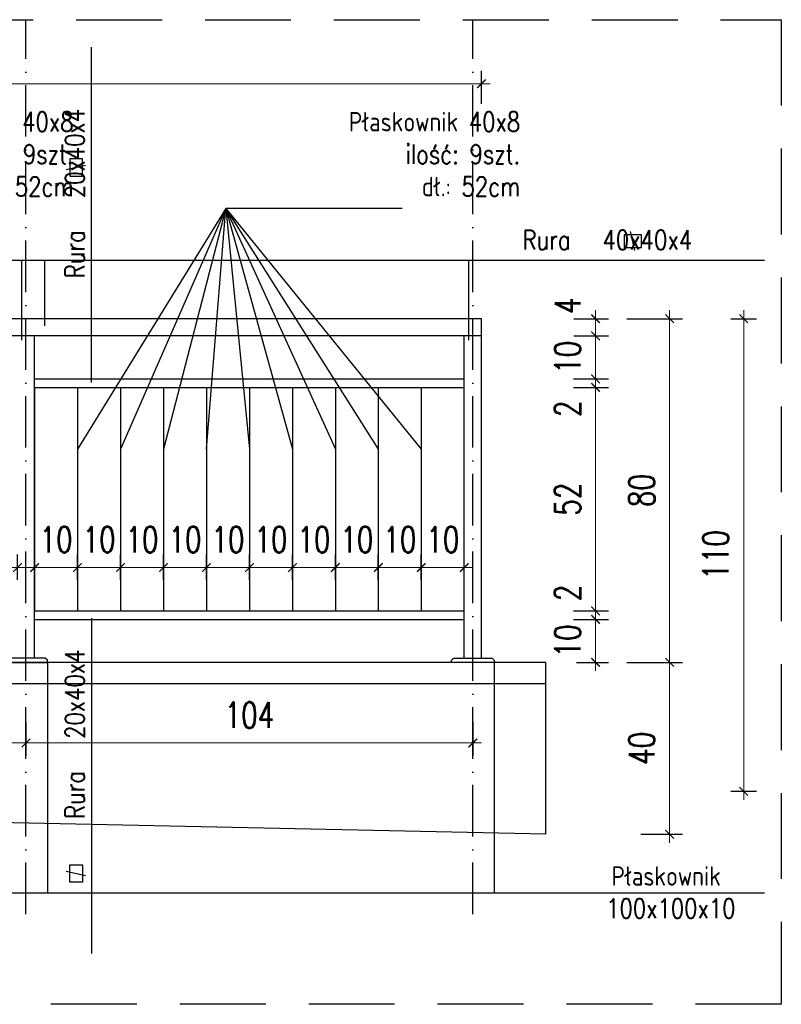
# Model space of a CAD drawing. Header units: millimetres. Extents: x 31969 to 285678, y -69766 to -1123.
# Tile 9 of 161: x 139923 to 140101, y -20531 to -20302. Entities that reach past the tile are written whole.
import ezdxf

# ---------------------------------------------------------------- set-up
doc = ezdxf.new("R2010")
doc.units = ezdxf.units.MM
for name, pattern in [('ACAD_ISO03W100', [30, 12, -18]), ('ACAD_ISO10W100', [18, 12, -3, 0, -3]), ('HIDDEN', [0.375, 0.25, -0.125])]:
    doc.linetypes.add(name, pattern=pattern)
for name, color, linetype in [('a-balustrady detal', 5, 'Continuous'), ('a-opis 2', 1, 'Continuous'), ('a-osie', 4, 'ACAD_ISO10W100'), ('a-przerywana', 250, 'HIDDEN'), ('a-widokowa', 3, 'Continuous'), ('a-wymiary', 11, 'Continuous')]:
    doc.layers.add(name, color=color, linetype=linetype)
doc.styles.add('WYMIAR', font='romans.shx', dxfattribs={"width": 0.8})
doc.styles.add('WYMIARY', font='simplex.shx', dxfattribs={"width": 0.75})
doc.dimstyles.new('MAREK50', dxfattribs={"dimtxt": 12.5, "dimasz": 5, "dimexe": 3, "dimexo": 2, "dimgap": 3.5, "dimtad": 1, "dimdec": 1, "dimdsep": 46, "dimtxsty": 'WYMIARY', "dimblk1": 'ARCHTICK', "dimblk2": 'ARCHTICK', "dimsah": 1, "dimcen": 2.5, "dimdle": 5, "dimadec": 0, "dimazin": 0, "dimtfac": 1, "dimtdec": 1, "dimtmove": 1, "dimatfit": 3, "dimldrblk": 'ARCHTICK', "dimfxl": 0, "dimtolj": 1, "dimtzin": 0, "dimarcsym": 0})

# ---------------------------------------------------------------- blocks, each defined once
blk = doc.blocks.new('_ARCHTICK')
at = {"color": 0, "linetype": 'ByBlock', "const_width": 0.15}
blk.add_lwpolyline([(-0.5, -0.5), (0.5, 0.5)], dxfattribs=at)
blk = doc.blocks.new('*D899')
at = {"layer": 'a-wymiary', "color": 0, "linetype": 'ACAD_ISO03W100', "lineweight": -2, "ltscale": 100}
blk.add_line((139936.72, -20432.33), (139936.72, -20426.44), dxfattribs=at)
at = {"layer": 'a-wymiary', "color": 0, "lineweight": -2, "ltscale": 100}
blk.add_line((139946.72, -20432.33), (139946.72, -20426.44), dxfattribs=at)
at = {"layer": 'a-wymiary', "color": 0, "lineweight": 0, "ltscale": 100}
blk.add_line((139934.72, -20429.44), (139948.72, -20429.44), dxfattribs=at)
at = {"layer": 'DEFPOINTS', "color": 0, "ltscale": 100}
for p in [(139946.72, -20429.44), (139936.72, -20434.33), (139946.72, -20434.33)]:
    blk.add_point(p, dxfattribs=at)
at = {"layer": 'a-wymiary', "color": 0, "lineweight": 0, "ltscale": 100, "xscale": 2, "yscale": 2, "zscale": 2, "rotation": 180}
blk.add_blockref('_ARCHTICK', (139936.72, -20429.44), dxfattribs=at)
at = {"layer": 'a-wymiary', "color": 0, "lineweight": 0, "ltscale": 100, "xscale": 2, "yscale": 2, "zscale": 2}
blk.add_blockref('_ARCHTICK', (139946.72, -20429.44), dxfattribs=at)
at = {"layer": 'a-wymiary', "color": 0, "ltscale": 100, "insert": (139941.72, -20422.94), "char_height": 6, "attachment_point": 5, "style": 'WYMIARY'}
blk.add_mtext('\\A1;10', dxfattribs=at)
blk = doc.blocks.new('*D900')
at = {"layer": 'a-wymiary', "color": 0, "linetype": 'ACAD_ISO03W100', "lineweight": -2, "ltscale": 100}
blk.add_line((139966.72, -20432.33), (139966.72, -20426.44), dxfattribs=at)
at = {"layer": 'a-wymiary', "color": 0, "lineweight": -2, "ltscale": 100}
blk.add_line((139976.72, -20432.33), (139976.72, -20426.44), dxfattribs=at)
at = {"layer": 'a-wymiary', "color": 0, "lineweight": 0, "ltscale": 100}
blk.add_line((139964.72, -20429.44), (139978.72, -20429.44), dxfattribs=at)
at = {"layer": 'DEFPOINTS', "color": 0, "ltscale": 100}
for p in [(139976.72, -20429.44), (139966.72, -20434.33), (139976.72, -20434.33)]:
    blk.add_point(p, dxfattribs=at)
at = {"layer": 'a-wymiary', "color": 0, "lineweight": 0, "ltscale": 100, "xscale": 2, "yscale": 2, "zscale": 2, "rotation": 180}
blk.add_blockref('_ARCHTICK', (139966.72, -20429.44), dxfattribs=at)
at = {"layer": 'a-wymiary', "color": 0, "lineweight": 0, "ltscale": 100, "xscale": 2, "yscale": 2, "zscale": 2}
blk.add_blockref('_ARCHTICK', (139976.72, -20429.44), dxfattribs=at)
at = {"layer": 'a-wymiary', "color": 0, "ltscale": 100, "insert": (139971.72, -20422.94), "char_height": 6, "attachment_point": 5, "style": 'WYMIARY'}
blk.add_mtext('\\A1;10', dxfattribs=at)
blk = doc.blocks.new('*D901')
at = {"layer": 'a-wymiary', "color": 0, "linetype": 'ACAD_ISO03W100', "lineweight": -2, "ltscale": 100}
blk.add_line((139976.72, -20432.33), (139976.72, -20426.44), dxfattribs=at)
at = {"layer": 'a-wymiary', "color": 0, "lineweight": -2, "ltscale": 100}
blk.add_line((139986.72, -20432.33), (139986.72, -20426.44), dxfattribs=at)
at = {"layer": 'a-wymiary', "color": 0, "lineweight": 0, "ltscale": 100}
blk.add_line((139974.72, -20429.44), (139988.72, -20429.44), dxfattribs=at)
at = {"layer": 'DEFPOINTS', "color": 0, "ltscale": 100}
for p in [(139986.72, -20429.44), (139976.72, -20434.33), (139986.72, -20434.33)]:
    blk.add_point(p, dxfattribs=at)
at = {"layer": 'a-wymiary', "color": 0, "lineweight": 0, "ltscale": 100, "xscale": 2, "yscale": 2, "zscale": 2, "rotation": 180}
blk.add_blockref('_ARCHTICK', (139976.72, -20429.44), dxfattribs=at)
at = {"layer": 'a-wymiary', "color": 0, "lineweight": 0, "ltscale": 100, "xscale": 2, "yscale": 2, "zscale": 2}
blk.add_blockref('_ARCHTICK', (139986.72, -20429.44), dxfattribs=at)
at = {"layer": 'a-wymiary', "color": 0, "ltscale": 100, "insert": (139981.72, -20422.94), "char_height": 6, "attachment_point": 5, "style": 'WYMIARY'}
blk.add_mtext('\\A1;10', dxfattribs=at)
blk = doc.blocks.new('*D902')
at = {"layer": 'a-wymiary', "color": 0, "linetype": 'ACAD_ISO03W100', "lineweight": -2, "ltscale": 100}
blk.add_line((139986.72, -20432.33), (139986.72, -20426.44), dxfattribs=at)
at = {"layer": 'a-wymiary', "color": 0, "lineweight": -2, "ltscale": 100}
blk.add_line((139996.72, -20432.33), (139996.72, -20426.44), dxfattribs=at)
at = {"layer": 'a-wymiary', "color": 0, "lineweight": 0, "ltscale": 100}
blk.add_line((139984.72, -20429.44), (139998.72, -20429.44), dxfattribs=at)
at = {"layer": 'DEFPOINTS', "color": 0, "ltscale": 100}
for p in [(139996.72, -20429.44), (139986.72, -20434.33), (139996.72, -20434.33)]:
    blk.add_point(p, dxfattribs=at)
at = {"layer": 'a-wymiary', "color": 0, "lineweight": 0, "ltscale": 100, "xscale": 2, "yscale": 2, "zscale": 2, "rotation": 180}
blk.add_blockref('_ARCHTICK', (139986.72, -20429.44), dxfattribs=at)
at = {"layer": 'a-wymiary', "color": 0, "lineweight": 0, "ltscale": 100, "xscale": 2, "yscale": 2, "zscale": 2}
blk.add_blockref('_ARCHTICK', (139996.72, -20429.44), dxfattribs=at)
at = {"layer": 'a-wymiary', "color": 0, "ltscale": 100, "insert": (139991.72, -20422.94), "char_height": 6, "attachment_point": 5, "style": 'WYMIARY'}
blk.add_mtext('\\A1;10', dxfattribs=at)
blk = doc.blocks.new('*D903')
at = {"layer": 'a-wymiary', "color": 0, "linetype": 'ACAD_ISO03W100', "lineweight": -2, "ltscale": 100}
blk.add_line((139996.72, -20432.33), (139996.72, -20426.44), dxfattribs=at)
at = {"layer": 'a-wymiary', "color": 0, "lineweight": -2, "ltscale": 100}
blk.add_line((140006.72, -20432.33), (140006.72, -20426.44), dxfattribs=at)
at = {"layer": 'a-wymiary', "color": 0, "lineweight": 0, "ltscale": 100}
blk.add_line((139994.72, -20429.44), (140008.72, -20429.44), dxfattribs=at)
at = {"layer": 'DEFPOINTS', "color": 0, "ltscale": 100}
for p in [(140006.72, -20429.44), (139996.72, -20434.33), (140006.72, -20434.33)]:
    blk.add_point(p, dxfattribs=at)
at = {"layer": 'a-wymiary', "color": 0, "lineweight": 0, "ltscale": 100, "xscale": 2, "yscale": 2, "zscale": 2, "rotation": 180}
blk.add_blockref('_ARCHTICK', (139996.72, -20429.44), dxfattribs=at)
at = {"layer": 'a-wymiary', "color": 0, "lineweight": 0, "ltscale": 100, "xscale": 2, "yscale": 2, "zscale": 2}
blk.add_blockref('_ARCHTICK', (140006.72, -20429.44), dxfattribs=at)
at = {"layer": 'a-wymiary', "color": 0, "ltscale": 100, "insert": (140001.72, -20422.94), "char_height": 6, "attachment_point": 5, "style": 'WYMIARY'}
blk.add_mtext('\\A1;10', dxfattribs=at)
blk = doc.blocks.new('*D904')
at = {"layer": 'a-wymiary', "color": 0, "linetype": 'ACAD_ISO03W100', "lineweight": -2, "ltscale": 100}
blk.add_line((140006.72, -20432.33), (140006.72, -20426.44), dxfattribs=at)
at = {"layer": 'a-wymiary', "color": 0, "lineweight": -2, "ltscale": 100}
blk.add_line((140016.72, -20432.33), (140016.72, -20426.44), dxfattribs=at)
at = {"layer": 'a-wymiary', "color": 0, "lineweight": 0, "ltscale": 100}
blk.add_line((140004.72, -20429.44), (140018.72, -20429.44), dxfattribs=at)
at = {"layer": 'DEFPOINTS', "color": 0, "ltscale": 100}
for p in [(140016.72, -20429.44), (140006.72, -20434.33), (140016.72, -20434.33)]:
    blk.add_point(p, dxfattribs=at)
at = {"layer": 'a-wymiary', "color": 0, "lineweight": 0, "ltscale": 100, "xscale": 2, "yscale": 2, "zscale": 2, "rotation": 180}
blk.add_blockref('_ARCHTICK', (140006.72, -20429.44), dxfattribs=at)
at = {"layer": 'a-wymiary', "color": 0, "lineweight": 0, "ltscale": 100, "xscale": 2, "yscale": 2, "zscale": 2}
blk.add_blockref('_ARCHTICK', (140016.72, -20429.44), dxfattribs=at)
at = {"layer": 'a-wymiary', "color": 0, "ltscale": 100, "insert": (140011.72, -20422.94), "char_height": 6, "attachment_point": 5, "style": 'WYMIARY'}
blk.add_mtext('\\A1;10', dxfattribs=at)
blk = doc.blocks.new('*D905')
at = {"layer": 'a-wymiary', "color": 0, "linetype": 'ACAD_ISO03W100', "lineweight": -2, "ltscale": 100}
blk.add_line((140016.72, -20432.33), (140016.72, -20426.44), dxfattribs=at)
at = {"layer": 'a-wymiary', "color": 0, "lineweight": -2, "ltscale": 100}
blk.add_line((140026.72, -20432.33), (140026.72, -20426.44), dxfattribs=at)
at = {"layer": 'a-wymiary', "color": 0, "lineweight": 0, "ltscale": 100}
blk.add_line((140014.72, -20429.44), (140028.72, -20429.44), dxfattribs=at)
at = {"layer": 'DEFPOINTS', "color": 0, "ltscale": 100}
for p in [(140026.72, -20429.44), (140016.72, -20434.33), (140026.72, -20434.33)]:
    blk.add_point(p, dxfattribs=at)
at = {"layer": 'a-wymiary', "color": 0, "lineweight": 0, "ltscale": 100, "xscale": 2, "yscale": 2, "zscale": 2, "rotation": 180}
blk.add_blockref('_ARCHTICK', (140016.72, -20429.44), dxfattribs=at)
at = {"layer": 'a-wymiary', "color": 0, "lineweight": 0, "ltscale": 100, "xscale": 2, "yscale": 2, "zscale": 2}
blk.add_blockref('_ARCHTICK', (140026.72, -20429.44), dxfattribs=at)
at = {"layer": 'a-wymiary', "color": 0, "ltscale": 100, "insert": (140021.72, -20422.94), "char_height": 6, "attachment_point": 5, "style": 'WYMIARY'}
blk.add_mtext('\\A1;10', dxfattribs=at)
blk = doc.blocks.new('*D906')
at = {"layer": 'a-wymiary', "color": 0, "lineweight": 0, "ltscale": 100}
blk.add_line((140057.29, -20453.52), (140057.29, -20439.52), dxfattribs=at)
at = {"layer": 'a-wymiary', "color": 0, "lineweight": -2, "ltscale": 100}
blk.add_line((140052.14, -20441.52), (140060.29, -20441.52), dxfattribs=at)
at = {"layer": 'a-wymiary', "color": 0, "linetype": 'ACAD_ISO03W100', "lineweight": -2, "ltscale": 100}
blk.add_line((140052.82, -20451.52), (140060.29, -20451.52), dxfattribs=at)
at = {"layer": 'DEFPOINTS', "color": 0, "ltscale": 100}
for p in [(140050.14, -20441.52), (140057.29, -20441.52), (140050.82, -20451.52)]:
    blk.add_point(p, dxfattribs=at)
at = {"layer": 'a-wymiary', "color": 0, "lineweight": 0, "ltscale": 100, "xscale": 2, "yscale": 2, "zscale": 2}
for p, rotation in [((140057.29, -20441.52), 90), ((140057.29, -20451.52), 270)]:
    blk.add_blockref('_ARCHTICK', p, dxfattribs=dict(at, rotation=rotation))
at = {"layer": 'a-wymiary', "color": 0, "ltscale": 100, "insert": (140050.79, -20446.52), "char_height": 6, "attachment_point": 5, "rotation": 90, "style": 'WYMIARY'}
blk.add_mtext('\\A1;10', dxfattribs=at)
blk = doc.blocks.new('*D907')
at = {"layer": 'a-wymiary', "color": 0, "lineweight": -2, "ltscale": 100}
blk.add_line((140052.14, -20439.52), (140060.29, -20439.52), dxfattribs=at)
at = {"layer": 'a-wymiary', "color": 0, "lineweight": 0, "ltscale": 100}
for p, q in [((140057.29, -20439.52), (140057.29, -20437.52)), ((140057.29, -20441.52), (140057.29, -20439.52)), ((140057.29, -20441.52), (140057.29, -20443.52))]:
    blk.add_line(p, q, dxfattribs=at)
at = {"layer": 'a-wymiary', "color": 0, "linetype": 'ACAD_ISO03W100', "lineweight": -2, "ltscale": 100}
blk.add_line((140052.14, -20441.52), (140060.29, -20441.52), dxfattribs=at)
at = {"layer": 'DEFPOINTS', "color": 0, "ltscale": 100}
for p in [(140050.14, -20439.52), (140057.29, -20439.52), (140050.14, -20441.52)]:
    blk.add_point(p, dxfattribs=at)
at = {"layer": 'a-wymiary', "color": 0, "lineweight": 0, "ltscale": 100, "xscale": 2, "yscale": 2, "zscale": 2}
for p, rotation in [((140057.29, -20439.52), 270), ((140057.29, -20441.52), 90)]:
    blk.add_blockref('_ARCHTICK', p, dxfattribs=dict(at, rotation=rotation))
at = {"layer": 'a-wymiary', "color": 0, "ltscale": 100, "insert": (140050.79, -20435.34), "char_height": 6, "attachment_point": 5, "rotation": 90, "style": 'WYMIARY'}
blk.add_mtext('\\A1;2', dxfattribs=at)
blk = doc.blocks.new('*D908')
at = {"layer": 'a-wymiary', "color": 0, "lineweight": 0, "ltscale": 100}
blk.add_line((140057.29, -20441.52), (140057.29, -20385.52), dxfattribs=at)
at = {"layer": 'a-wymiary', "color": 0, "lineweight": -2, "ltscale": 100}
blk.add_line((140052.14, -20387.52), (140060.29, -20387.52), dxfattribs=at)
at = {"layer": 'a-wymiary', "color": 0, "linetype": 'ACAD_ISO03W100', "lineweight": -2, "ltscale": 100}
blk.add_line((140052.14, -20439.52), (140060.29, -20439.52), dxfattribs=at)
at = {"layer": 'DEFPOINTS', "color": 0, "ltscale": 100}
for p in [(140050.14, -20387.52), (140057.29, -20387.52), (140050.14, -20439.52)]:
    blk.add_point(p, dxfattribs=at)
at = {"layer": 'a-wymiary', "color": 0, "lineweight": 0, "ltscale": 100, "xscale": 2, "yscale": 2, "zscale": 2}
for p, rotation in [((140057.29, -20387.52), 90), ((140057.29, -20439.52), 270)]:
    blk.add_blockref('_ARCHTICK', p, dxfattribs=dict(at, rotation=rotation))
at = {"layer": 'a-wymiary', "color": 0, "ltscale": 100, "insert": (140050.79, -20413.52), "char_height": 6, "attachment_point": 5, "rotation": 90, "style": 'WYMIARY'}
blk.add_mtext('\\A1;52', dxfattribs=at)
blk = doc.blocks.new('*D909')
at = {"layer": 'a-wymiary', "color": 0, "lineweight": 0, "ltscale": 100}
for p, q in [((140057.29, -20385.52), (140057.29, -20383.52)), ((140057.29, -20387.52), (140057.29, -20385.52)), ((140057.29, -20387.52), (140057.29, -20389.52))]:
    blk.add_line(p, q, dxfattribs=at)
at = {"layer": 'a-wymiary', "color": 0, "lineweight": -2, "ltscale": 100}
blk.add_line((140052.14, -20385.52), (140060.29, -20385.52), dxfattribs=at)
at = {"layer": 'a-wymiary', "color": 0, "linetype": 'ACAD_ISO03W100', "lineweight": -2, "ltscale": 100}
blk.add_line((140052.14, -20387.52), (140060.29, -20387.52), dxfattribs=at)
at = {"layer": 'DEFPOINTS', "color": 0, "ltscale": 100}
for p in [(140050.14, -20385.52), (140057.29, -20385.52), (140050.14, -20387.52)]:
    blk.add_point(p, dxfattribs=at)
at = {"layer": 'a-wymiary', "color": 0, "lineweight": 0, "ltscale": 100, "xscale": 2, "yscale": 2, "zscale": 2}
for p, rotation in [((140057.29, -20385.52), 270), ((140057.29, -20387.52), 90)]:
    blk.add_blockref('_ARCHTICK', p, dxfattribs=dict(at, rotation=rotation))
at = {"layer": 'a-wymiary', "color": 0, "ltscale": 100, "insert": (140050.79, -20392.47), "char_height": 6, "attachment_point": 5, "rotation": 90, "style": 'WYMIARY'}
blk.add_mtext('\\A1;2', dxfattribs=at)
blk = doc.blocks.new('*D910')
at = {"layer": 'a-wymiary', "color": 0, "lineweight": 0, "ltscale": 100}
blk.add_line((140057.29, -20387.52), (140057.29, -20373.52), dxfattribs=at)
at = {"layer": 'a-wymiary', "color": 0, "lineweight": -2, "ltscale": 100}
blk.add_line((140052.21, -20375.52), (140060.29, -20375.52), dxfattribs=at)
at = {"layer": 'a-wymiary', "color": 0, "linetype": 'ACAD_ISO03W100', "lineweight": -2, "ltscale": 100}
blk.add_line((140052.14, -20385.52), (140060.29, -20385.52), dxfattribs=at)
at = {"layer": 'DEFPOINTS', "color": 0, "ltscale": 100}
for p in [(140050.21, -20375.52), (140057.29, -20375.52), (140050.14, -20385.52)]:
    blk.add_point(p, dxfattribs=at)
at = {"layer": 'a-wymiary', "color": 0, "lineweight": 0, "ltscale": 100, "xscale": 2, "yscale": 2, "zscale": 2}
for p, rotation in [((140057.29, -20375.52), 90), ((140057.29, -20385.52), 270)]:
    blk.add_blockref('_ARCHTICK', p, dxfattribs=dict(at, rotation=rotation))
at = {"layer": 'a-wymiary', "color": 0, "ltscale": 100, "insert": (140050.79, -20380.52), "char_height": 6, "attachment_point": 5, "rotation": 90, "style": 'WYMIARY'}
blk.add_mtext('\\A1;10', dxfattribs=at)
blk = doc.blocks.new('*D911')
at = {"layer": 'a-wymiary', "color": 0, "lineweight": 0, "ltscale": 100}
for p, q in [((140057.29, -20371.52), (140057.29, -20369.52)), ((140057.29, -20375.52), (140057.29, -20371.52)), ((140057.29, -20375.52), (140057.29, -20377.52))]:
    blk.add_line(p, q, dxfattribs=at)
at = {"layer": 'a-wymiary', "color": 0, "lineweight": -2, "ltscale": 100}
blk.add_line((140052.21, -20371.52), (140060.29, -20371.52), dxfattribs=at)
at = {"layer": 'a-wymiary', "color": 0, "linetype": 'ACAD_ISO03W100', "lineweight": -2, "ltscale": 100}
blk.add_line((140052.21, -20375.52), (140060.29, -20375.52), dxfattribs=at)
at = {"layer": 'DEFPOINTS', "color": 0, "ltscale": 100}
for p in [(140050.21, -20371.52), (140057.29, -20371.52), (140050.21, -20375.52)]:
    blk.add_point(p, dxfattribs=at)
at = {"layer": 'a-wymiary', "color": 0, "lineweight": 0, "ltscale": 100, "xscale": 2, "yscale": 2, "zscale": 2}
for p, rotation in [((140057.29, -20371.52), 270), ((140057.29, -20375.52), 90)]:
    blk.add_blockref('_ARCHTICK', p, dxfattribs=dict(at, rotation=rotation))
at = {"layer": 'a-wymiary', "color": 0, "ltscale": 100, "insert": (140050.79, -20368.52), "char_height": 6, "attachment_point": 5, "rotation": 90, "style": 'WYMIARY'}
blk.add_mtext('\\A1;4', dxfattribs=at)
blk = doc.blocks.new('*D912')
at = {"layer": 'a-wymiary', "color": 0, "lineweight": 0, "ltscale": 100}
blk.add_line((140074.53, -20369.52), (140074.53, -20453.52), dxfattribs=at)
at = {"layer": 'a-wymiary', "color": 0, "linetype": 'ACAD_ISO03W100', "lineweight": -2, "ltscale": 100}
blk.add_line((140064.53, -20371.52), (140077.53, -20371.52), dxfattribs=at)
at = {"layer": 'a-wymiary', "color": 0, "lineweight": -2, "ltscale": 100}
blk.add_line((140064.53, -20451.52), (140077.53, -20451.52), dxfattribs=at)
at = {"layer": 'DEFPOINTS', "color": 0, "ltscale": 100}
for p in [(140030.22, -20371.52), (140034.72, -20451.52), (140074.53, -20451.52)]:
    blk.add_point(p, dxfattribs=at)
at = {"layer": 'a-wymiary', "color": 0, "lineweight": 0, "ltscale": 100, "xscale": 2, "yscale": 2, "zscale": 2}
for p, rotation in [((140074.53, -20371.52), 90), ((140074.53, -20451.52), 270)]:
    blk.add_blockref('_ARCHTICK', p, dxfattribs=dict(at, rotation=rotation))
at = {"layer": 'a-wymiary', "color": 0, "ltscale": 100, "insert": (140068.03, -20411.52), "char_height": 6, "attachment_point": 5, "rotation": 90, "style": 'WYMIARY'}
blk.add_mtext('\\A1;80', dxfattribs=at)
blk = doc.blocks.new('*D913')
at = {"layer": 'a-wymiary', "color": 0, "linetype": 'ACAD_ISO03W100', "lineweight": -2, "ltscale": 100}
blk.add_line((139926.72, -20432.33), (139926.72, -20426.44), dxfattribs=at)
at = {"layer": 'a-wymiary', "color": 0, "lineweight": -2, "ltscale": 100}
blk.add_line((139936.72, -20432.33), (139936.72, -20426.44), dxfattribs=at)
at = {"layer": 'a-wymiary', "color": 0, "lineweight": 0, "ltscale": 100}
blk.add_line((139924.72, -20429.44), (139938.72, -20429.44), dxfattribs=at)
at = {"layer": 'DEFPOINTS', "color": 0, "ltscale": 100}
for p in [(139936.72, -20429.44), (139926.72, -20434.33), (139936.72, -20434.33)]:
    blk.add_point(p, dxfattribs=at)
at = {"layer": 'a-wymiary', "color": 0, "lineweight": 0, "ltscale": 100, "xscale": 2, "yscale": 2, "zscale": 2, "rotation": 180}
blk.add_blockref('_ARCHTICK', (139926.72, -20429.44), dxfattribs=at)
at = {"layer": 'a-wymiary', "color": 0, "lineweight": 0, "ltscale": 100, "xscale": 2, "yscale": 2, "zscale": 2}
blk.add_blockref('_ARCHTICK', (139936.72, -20429.44), dxfattribs=at)
at = {"layer": 'a-wymiary', "color": 0, "ltscale": 100, "insert": (139931.72, -20422.94), "char_height": 6, "attachment_point": 5, "style": 'WYMIARY'}
blk.add_mtext('\\A1;10', dxfattribs=at)
blk = doc.blocks.new('*D920')
at = {"layer": 'a-wymiary', "color": 0, "linetype": 'ACAD_ISO03W100', "lineweight": -2, "ltscale": 100}
blk.add_line((139912.72, -20432.33), (139912.72, -20426.44), dxfattribs=at)
at = {"layer": 'a-wymiary', "color": 0, "lineweight": -2, "ltscale": 100}
blk.add_line((139922.72, -20432.33), (139922.72, -20426.44), dxfattribs=at)
at = {"layer": 'a-wymiary', "color": 0, "lineweight": 0, "ltscale": 100}
blk.add_line((139910.72, -20429.44), (139924.72, -20429.44), dxfattribs=at)
at = {"layer": 'DEFPOINTS', "color": 0, "ltscale": 100}
for p in [(139922.72, -20429.44), (139912.72, -20434.33), (139922.72, -20434.33)]:
    blk.add_point(p, dxfattribs=at)
at = {"layer": 'a-wymiary', "color": 0, "lineweight": 0, "ltscale": 100, "xscale": 2, "yscale": 2, "zscale": 2, "rotation": 180}
blk.add_blockref('_ARCHTICK', (139912.72, -20429.44), dxfattribs=at)
at = {"layer": 'a-wymiary', "color": 0, "lineweight": 0, "ltscale": 100, "xscale": 2, "yscale": 2, "zscale": 2}
blk.add_blockref('_ARCHTICK', (139922.72, -20429.44), dxfattribs=at)
at = {"layer": 'a-wymiary', "color": 0, "ltscale": 100, "insert": (139917.72, -20422.94), "char_height": 6, "attachment_point": 5, "style": 'WYMIARY'}
blk.add_mtext('\\A1;10', dxfattribs=at)
blk = doc.blocks.new('*D942')
at = {"layer": 'a-wymiary', "color": 0, "lineweight": 0, "ltscale": 100}
blk.add_line((140074.53, -20449.52), (140074.53, -20493.52), dxfattribs=at)
at = {"layer": 'a-wymiary', "color": 0, "linetype": 'ACAD_ISO03W100', "lineweight": -2, "ltscale": 100}
blk.add_line((140067.79, -20451.52), (140077.53, -20451.52), dxfattribs=at)
at = {"layer": 'a-wymiary', "color": 0, "lineweight": -2, "ltscale": 100}
blk.add_line((140067.79, -20491.52), (140077.53, -20491.52), dxfattribs=at)
at = {"layer": 'DEFPOINTS', "color": 0, "ltscale": 100}
for p in [(140065.79, -20451.52), (140065.79, -20491.52), (140074.53, -20491.52)]:
    blk.add_point(p, dxfattribs=at)
at = {"layer": 'a-wymiary', "color": 0, "lineweight": 0, "ltscale": 100, "xscale": 2, "yscale": 2, "zscale": 2}
for p, rotation in [((140074.53, -20451.52), 90), ((140074.53, -20491.52), 270)]:
    blk.add_blockref('_ARCHTICK', p, dxfattribs=dict(at, rotation=rotation))
at = {"layer": 'a-wymiary', "color": 0, "ltscale": 100, "insert": (140068.03, -20471.52), "char_height": 6, "attachment_point": 5, "rotation": 90, "style": 'WYMIARY'}
blk.add_mtext('\\A1;40', dxfattribs=at)
blk = doc.blocks.new('*D943')
at = {"layer": 'a-wymiary', "color": 0, "lineweight": 0, "ltscale": 100}
blk.add_line((140091.76, -20369.52), (140091.76, -20483.52), dxfattribs=at)
at = {"layer": 'a-wymiary', "color": 0, "linetype": 'ACAD_ISO03W100', "lineweight": -2, "ltscale": 100}
blk.add_line((140088.76, -20371.52), (140094.76, -20371.52), dxfattribs=at)
at = {"layer": 'a-wymiary', "color": 0, "lineweight": -2, "ltscale": 100}
blk.add_line((140088.76, -20481.52), (140094.76, -20481.52), dxfattribs=at)
at = {"layer": 'DEFPOINTS', "color": 0, "ltscale": 100}
for p in [(140086.76, -20371.52), (140086.76, -20481.52), (140091.76, -20481.52)]:
    blk.add_point(p, dxfattribs=at)
at = {"layer": 'a-wymiary', "color": 0, "lineweight": 0, "ltscale": 100, "xscale": 2, "yscale": 2, "zscale": 2}
for p, rotation in [((140091.76, -20371.52), 90), ((140091.76, -20481.52), 270)]:
    blk.add_blockref('_ARCHTICK', p, dxfattribs=dict(at, rotation=rotation))
at = {"layer": 'a-wymiary', "color": 0, "ltscale": 100, "insert": (140085.26, -20426.52), "char_height": 6, "attachment_point": 5, "rotation": 90, "style": 'WYMIARY'}
blk.add_mtext('\\A1;110', dxfattribs=at)
blk = doc.blocks.new('*D944')
at = {"layer": 'a-wymiary', "color": 0, "lineweight": -2, "ltscale": 100}
blk.add_line((139924.72, -20465.37), (139924.72, -20473.27), dxfattribs=at)
at = {"layer": 'a-wymiary', "color": 0, "linetype": 'ACAD_ISO03W100', "lineweight": -2, "ltscale": 100}
blk.add_line((140028.72, -20465.37), (140028.72, -20473.27), dxfattribs=at)
at = {"layer": 'a-wymiary', "color": 0, "lineweight": 0, "ltscale": 100}
blk.add_line((140030.72, -20470.27), (139922.72, -20470.27), dxfattribs=at)
at = {"layer": 'DEFPOINTS', "color": 0, "ltscale": 100}
for p in [(139924.72, -20463.37), (140028.72, -20463.37), (139924.72, -20470.27)]:
    blk.add_point(p, dxfattribs=at)
at = {"layer": 'a-wymiary', "color": 0, "lineweight": 0, "ltscale": 100, "xscale": 2, "yscale": 2, "zscale": 2, "rotation": 180}
blk.add_blockref('_ARCHTICK', (139924.72, -20470.27), dxfattribs=at)
at = {"layer": 'a-wymiary', "color": 0, "lineweight": 0, "ltscale": 100, "xscale": 2, "yscale": 2, "zscale": 2}
blk.add_blockref('_ARCHTICK', (140028.72, -20470.27), dxfattribs=at)
at = {"layer": 'a-wymiary', "color": 0, "ltscale": 100, "insert": (139976.72, -20463.77), "char_height": 6, "attachment_point": 5, "style": 'WYMIARY'}
blk.add_mtext('\\A1;104', dxfattribs=at)
blk = doc.blocks.new('*D945')
at = {"layer": 'a-wymiary', "color": 0, "lineweight": -2, "ltscale": 100}
blk.add_line((139820.72, -20465.37), (139820.72, -20473.27), dxfattribs=at)
at = {"layer": 'a-wymiary', "color": 0, "linetype": 'ACAD_ISO03W100', "lineweight": -2, "ltscale": 100}
blk.add_line((139924.72, -20465.37), (139924.72, -20473.27), dxfattribs=at)
at = {"layer": 'a-wymiary', "color": 0, "lineweight": 0, "ltscale": 100}
blk.add_line((139926.72, -20470.27), (139818.72, -20470.27), dxfattribs=at)
at = {"layer": 'DEFPOINTS', "color": 0, "ltscale": 100}
for p in [(139820.72, -20463.37), (139924.72, -20463.37), (139820.72, -20470.27)]:
    blk.add_point(p, dxfattribs=at)
at = {"layer": 'a-wymiary', "color": 0, "lineweight": 0, "ltscale": 100, "xscale": 2, "yscale": 2, "zscale": 2, "rotation": 180}
blk.add_blockref('_ARCHTICK', (139820.72, -20470.27), dxfattribs=at)
at = {"layer": 'a-wymiary', "color": 0, "lineweight": 0, "ltscale": 100, "xscale": 2, "yscale": 2, "zscale": 2}
blk.add_blockref('_ARCHTICK', (139924.72, -20470.27), dxfattribs=at)
at = {"layer": 'a-wymiary', "color": 0, "ltscale": 100, "insert": (139872.72, -20463.77), "char_height": 6, "attachment_point": 5, "style": 'WYMIARY'}
blk.add_mtext('\\A1;104', dxfattribs=at)
blk = doc.blocks.new('*D952')
at = {"layer": 'a-wymiary', "color": 0, "linetype": 'ACAD_ISO03W100', "lineweight": -2, "ltscale": 100}
blk.add_line((139946.72, -20432.33), (139946.72, -20426.44), dxfattribs=at)
at = {"layer": 'a-wymiary', "color": 0, "lineweight": -2, "ltscale": 100}
blk.add_line((139956.72, -20432.33), (139956.72, -20426.44), dxfattribs=at)
at = {"layer": 'a-wymiary', "color": 0, "lineweight": 0, "ltscale": 100}
blk.add_line((139944.72, -20429.44), (139958.72, -20429.44), dxfattribs=at)
at = {"layer": 'DEFPOINTS', "color": 0, "ltscale": 100}
for p in [(139956.72, -20429.44), (139946.72, -20434.33), (139956.72, -20434.33)]:
    blk.add_point(p, dxfattribs=at)
at = {"layer": 'a-wymiary', "color": 0, "lineweight": 0, "ltscale": 100, "xscale": 2, "yscale": 2, "zscale": 2, "rotation": 180}
blk.add_blockref('_ARCHTICK', (139946.72, -20429.44), dxfattribs=at)
at = {"layer": 'a-wymiary', "color": 0, "lineweight": 0, "ltscale": 100, "xscale": 2, "yscale": 2, "zscale": 2}
blk.add_blockref('_ARCHTICK', (139956.72, -20429.44), dxfattribs=at)
at = {"layer": 'a-wymiary', "color": 0, "ltscale": 100, "insert": (139951.72, -20422.94), "char_height": 6, "attachment_point": 5, "style": 'WYMIARY'}
blk.add_mtext('\\A1;10', dxfattribs=at)
blk = doc.blocks.new('*D953')
at = {"layer": 'a-wymiary', "color": 0, "linetype": 'ACAD_ISO03W100', "lineweight": -2, "ltscale": 100}
blk.add_line((139956.72, -20432.33), (139956.72, -20426.44), dxfattribs=at)
at = {"layer": 'a-wymiary', "color": 0, "lineweight": -2, "ltscale": 100}
blk.add_line((139966.72, -20432.33), (139966.72, -20426.44), dxfattribs=at)
at = {"layer": 'a-wymiary', "color": 0, "lineweight": 0, "ltscale": 100}
blk.add_line((139954.72, -20429.44), (139968.72, -20429.44), dxfattribs=at)
at = {"layer": 'DEFPOINTS', "color": 0, "ltscale": 100}
for p in [(139966.72, -20429.44), (139956.72, -20434.33), (139966.72, -20434.33)]:
    blk.add_point(p, dxfattribs=at)
at = {"layer": 'a-wymiary', "color": 0, "lineweight": 0, "ltscale": 100, "xscale": 2, "yscale": 2, "zscale": 2, "rotation": 180}
blk.add_blockref('_ARCHTICK', (139956.72, -20429.44), dxfattribs=at)
at = {"layer": 'a-wymiary', "color": 0, "lineweight": 0, "ltscale": 100, "xscale": 2, "yscale": 2, "zscale": 2}
blk.add_blockref('_ARCHTICK', (139966.72, -20429.44), dxfattribs=at)
at = {"layer": 'a-wymiary', "color": 0, "ltscale": 100, "insert": (139961.72, -20422.94), "char_height": 6, "attachment_point": 5, "style": 'WYMIARY'}
blk.add_mtext('\\A1;10', dxfattribs=at)
blk = doc.blocks.new('*D955')
at = {"layer": 'a-wymiary', "color": 0, "lineweight": -2, "ltscale": 100}
blk.add_line((139610.72, -20321.54), (139610.72, -20313.83), dxfattribs=at)
at = {"layer": 'a-wymiary', "color": 0, "linetype": 'ACAD_ISO03W100', "lineweight": -2, "ltscale": 100}
blk.add_line((140030.72, -20321.54), (140030.72, -20313.83), dxfattribs=at)
at = {"layer": 'a-wymiary', "color": 0, "lineweight": 0, "ltscale": 100}
blk.add_line((140032.72, -20316.83), (139608.72, -20316.83), dxfattribs=at)
at = {"layer": 'DEFPOINTS', "color": 0, "ltscale": 100}
for p in [(139610.72, -20316.83), (139610.72, -20323.54), (140030.72, -20323.54)]:
    blk.add_point(p, dxfattribs=at)
at = {"layer": 'a-wymiary', "color": 0, "lineweight": 0, "ltscale": 100, "xscale": 2, "yscale": 2, "zscale": 2, "rotation": 180}
blk.add_blockref('_ARCHTICK', (139610.72, -20316.83), dxfattribs=at)
at = {"layer": 'a-wymiary', "color": 0, "lineweight": 0, "ltscale": 100, "xscale": 2, "yscale": 2, "zscale": 2}
blk.add_blockref('_ARCHTICK', (140030.72, -20316.83), dxfattribs=at)
at = {"layer": 'a-wymiary', "color": 0, "ltscale": 100, "insert": (139820.72, -20310.33), "char_height": 6, "attachment_point": 5, "style": 'WYMIARY'}
blk.add_mtext('\\A1;420', dxfattribs=at)

msp = doc.modelspace()

# ---------------------------------------------------------------- linework, layer by layer
at = {"layer": 'a-balustrady detal', "ltscale": 0.5}
for p, q in [((140030.72, -20371.52), (139610.72, -20371.52)), ((140030.72, -20450.52), (140030.72, -20371.52)), ((140030.72, -20375.52), (139610.72, -20375.52)), ((139926.72, -20450.52), (139926.72, -20375.52)), ((140026.72, -20450.52), (140026.72, -20375.52)), ((139926.72, -20385.52), (140026.72, -20385.52)), ((139926.72, -20387.52), (140026.72, -20387.52)), ((139926.72, -20387.52), (139926.72, -20439.52)), ((139936.72, -20387.52), (139936.72, -20439.52)), ((139946.72, -20387.52), (139946.72, -20439.52)), ((139956.72, -20387.52), (139956.72, -20439.52)), ((139966.72, -20387.52), (139966.72, -20439.52)), ((139976.72, -20387.52), (139976.72, -20439.52)), ((139986.72, -20387.52), (139986.72, -20439.52)), ((139996.72, -20387.52), (139996.72, -20439.52)), ((140006.72, -20387.52), (140006.72, -20439.52)), ((140016.72, -20387.52), (140016.72, -20439.52)), ((139926.72, -20439.52), (140026.72, -20439.52)), ((139926.72, -20441.52), (140026.72, -20441.52))]:
    msp.add_line(p, q, dxfattribs=at)
for points in [[(139919.72, -20451.52), (139929.72, -20451.52), (139929.72, -20451.02), (139929.22, -20450.52), (139920.22, -20450.52), (139919.72, -20451.02)], [(140033.72, -20451.52), (140023.72, -20451.52), (140023.72, -20451.02), (140024.22, -20450.52), (140033.22, -20450.52), (140033.72, -20451.02)]]:
    msp.add_lwpolyline(points, close=True, dxfattribs=at)
at = {"layer": 'a-opis 2', "ltscale": 0.1}
for p, q in [((139939.97, -20386.4), (139939.97, -20308.35)), ((139971.22, -20345.84), (139936.72, -20401.92)), ((139971.22, -20345.84), (139946.72, -20401.92)), ((139971.22, -20345.84), (139956.72, -20401.92)), ((139966.72, -20401.92), (139971.22, -20345.84)), ((139971.22, -20345.84), (139976.72, -20401.92)), ((140012.28, -20345.84), (139971.22, -20345.84)), ((139971.22, -20345.84), (139986.72, -20401.92)), ((139971.22, -20345.84), (139996.72, -20401.92)), ((139971.22, -20345.84), (140006.72, -20401.92)), ((139971.22, -20345.84), (140016.72, -20401.92)), ((139611.79, -20357.86), (140096.62, -20357.86)), ((139923.79, -20376.55), (139923.79, -20357.86)), ((139929.06, -20357.86), (139929.06, -20373.17)), ((140027.79, -20376.55), (140027.79, -20357.86)), ((139939.97, -20441.26), (139939.97, -20519.31)), ((139929.72, -20451.52), (139929.72, -20505.19)), ((140033.72, -20451.52), (140033.72, -20505.19)), ((139617.72, -20505.19), (140096.62, -20505.19))]:
    msp.add_line(p, q, dxfattribs=at)
for points in [[(139938.55, -20335.85), (139934.11, -20336.85)], [(139934.89, -20338.35), (139937.89, -20338.35), (139937.89, -20334.35), (139934.89, -20334.35), (139934.89, -20338.35)], [(140063.95, -20351.97), (140063.95, -20354.97), (140067.95, -20354.97), (140067.95, -20351.97), (140063.95, -20351.97)], [(140066.45, -20355.63), (140065.45, -20351.2)], [(139934.89, -20498.67), (139937.89, -20498.67), (139937.89, -20502.67), (139934.89, -20502.67), (139934.89, -20498.67)], [(139938.55, -20501.17), (139934.11, -20500.17)]]:
    msp.add_lwpolyline(points, dxfattribs=at)
at = {"layer": 'a-osie'}
for p, q in [((139924.72, -20510.13), (139924.72, -20301.93)), ((140028.72, -20510.13), (140028.72, -20301.93))]:
    msp.add_line(p, q, dxfattribs=at)
at = {"layer": 'a-przerywana', "color": 3, "ltscale": 80}
msp.add_lwpolyline([(139546.4, -20301.93), (140100.52, -20301.93), (140100.52, -20531.1), (139546.4, -20531.1)], close=True, dxfattribs=at)
at = {"layer": 'a-widokowa'}
for p, q in [((140045.72, -20451.52), (139605.72, -20451.52)), ((140045.72, -20491.52), (140045.72, -20451.52)), ((140045.72, -20456.52), (139605.72, -20456.52)), ((140045.72, -20491.52), (139581.72, -20481.52))]:
    msp.add_line(p, q, dxfattribs=at)

# ---------------------------------------------------------------- texts
at = {"layer": 'a-opis 2', "ltscale": 0.1, "char_height": 4.5269, "style": 'WYMIAR'}
for s, insert, width, attachment_point in [('Płaskownik 40x8\\Pilość: 9szt.\\Pdł.: 52cm', (139935.75, -20323.41), 94.9255, 3), ('Płaskownik 40x8\\Pilość: 9szt.\\Pdł.: 52cm', (140039.75, -20323.41), 94.9255, 3), ('{\\W5.69588; }Rura   40x40x4', (140022.63, -20350.92), 96.9255, 1), ('{\\W2.79619; }Płaskownik \\P{\\W2.39619; }100x100x10', (140052.34, -20498.97), 53.599, 1)]:
    msp.add_mtext(s, dxfattribs=dict(at, insert=insert, width=width, attachment_point=attachment_point))
at = {"layer": 'a-opis 2', "ltscale": 0.1, "char_height": 4.5269, "width": 94.9255, "rotation": 90, "style": 'WYMIAR'}
for s, insert, attachment_point in [('{\\W5.47498; }Rura   20x40x4', (139933.83, -20379.11), 1), ('Rura   20x40x4', (139933.83, -20448.54), 3)]:
    msp.add_mtext(s, dxfattribs=dict(at, insert=insert, attachment_point=attachment_point))

# ---------------------------------------------------------------- dimensions: what is measured, and where the dimension line sits
at = {"layer": 'a-wymiary', "ltscale": 100}
for base, p1, p2, picture, middle in [((139610.72, -20316.83), (140030.72, -20323.54), (139610.72, -20323.54), '*D955', (139820.72, -20310.33)), ((139820.72, -20470.27), (139924.72, -20463.37), (139820.72, -20463.37), '*D945', (139872.72, -20463.77)), ((139924.72, -20470.27), (140028.72, -20463.37), (139924.72, -20463.37), '*D944', (139976.72, -20463.77))]:
    dim = msp.add_linear_dim(base=base, p1=p1, p2=p2, dimstyle='MAREK50', override={"dimtxt": 6, "dimasz": 2, "dimdle": 2, "dimfxl": 10, "dimfxlon": 1, "dimlwd": 0}, dxfattribs=at)
    dim.commit()
    dim.dimension.update_dxf_attribs({"geometry": picture, "text_midpoint": middle})
for base, p1, p2, picture, middle in [((140057.29, -20371.52), (140050.21, -20375.52), (140050.21, -20371.52), '*D911', (140057.29, -20368.52)), ((140057.29, -20375.52), (140050.14, -20385.52), (140050.21, -20375.52), '*D910', (140057.29, -20380.52)), ((140057.29, -20385.52), (140050.14, -20387.52), (140050.14, -20385.52), '*D909', (140057.29, -20392.47)), ((140057.29, -20439.52), (140050.14, -20441.52), (140050.14, -20439.52), '*D907', (140057.29, -20435.34)), ((140057.29, -20441.52), (140050.82, -20451.52), (140050.14, -20441.52), '*D906', (140057.29, -20446.52))]:
    dim = msp.add_linear_dim(base=base, p1=p1, p2=p2, angle=90, dimstyle='MAREK50', override={"dimtxt": 6, "dimasz": 2, "dimdle": 2, "dimfxl": 10, "dimfxlon": 1, "dimlwd": 0}, dxfattribs=at)
    dim.commit()
    dim.dimension.update_dxf_attribs({"geometry": picture, "text_midpoint": middle, "dimtype": 160})
for base, p1, p2, picture, middle in [((140074.53, -20451.52), (140030.22, -20371.52), (140034.72, -20451.52), '*D912', (140068.03, -20411.52)), ((140091.76, -20481.52), (140086.76, -20371.52), (140086.76, -20481.52), '*D943', (140085.26, -20426.52)), ((140057.29, -20387.52), (140050.14, -20439.52), (140050.14, -20387.52), '*D908', (140050.79, -20413.52)), ((140074.53, -20491.52), (140065.79, -20451.52), (140065.79, -20491.52), '*D942', (140068.03, -20471.52))]:
    dim = msp.add_linear_dim(base=base, p1=p1, p2=p2, angle=90, dimstyle='MAREK50', override={"dimtxt": 6, "dimasz": 2, "dimdle": 2, "dimfxl": 10, "dimfxlon": 1, "dimlwd": 0}, dxfattribs=at)
    dim.commit()
    dim.dimension.update_dxf_attribs({"geometry": picture, "text_midpoint": middle})
for base, p1, p2, picture, middle in [((139922.72, -20429.44), (139912.72, -20434.33), (139922.72, -20434.33), '*D920', (139917.72, -20429.44)), ((139936.72, -20429.44), (139926.72, -20434.33), (139936.72, -20434.33), '*D913', (139931.72, -20429.44)), ((139946.72, -20429.44), (139936.72, -20434.33), (139946.72, -20434.33), '*D899', (139941.72, -20429.44)), ((139956.72, -20429.44), (139946.72, -20434.33), (139956.72, -20434.33), '*D952', (139951.72, -20429.44)), ((139966.72, -20429.44), (139956.72, -20434.33), (139966.72, -20434.33), '*D953', (139961.72, -20429.44)), ((139976.72, -20429.44), (139966.72, -20434.33), (139976.72, -20434.33), '*D900', (139971.72, -20429.44)), ((139986.72, -20429.44), (139976.72, -20434.33), (139986.72, -20434.33), '*D901', (139981.72, -20429.44)), ((139996.72, -20429.44), (139986.72, -20434.33), (139996.72, -20434.33), '*D902', (139991.72, -20429.44)), ((140006.72, -20429.44), (139996.72, -20434.33), (140006.72, -20434.33), '*D903', (140001.72, -20429.44)), ((140016.72, -20429.44), (140006.72, -20434.33), (140016.72, -20434.33), '*D904', (140011.72, -20429.44)), ((140026.72, -20429.44), (140016.72, -20434.33), (140026.72, -20434.33), '*D905', (140021.72, -20429.44))]:
    dim = msp.add_linear_dim(base=base, p1=p1, p2=p2, dimstyle='MAREK50', override={"dimtxt": 6, "dimasz": 2, "dimdle": 2, "dimfxl": 10, "dimfxlon": 1, "dimlwd": 0}, dxfattribs=at)
    dim.commit()
    dim.dimension.update_dxf_attribs({"geometry": picture, "text_midpoint": middle, "dimtype": 160})

doc.saveas('drawing.dxf')
